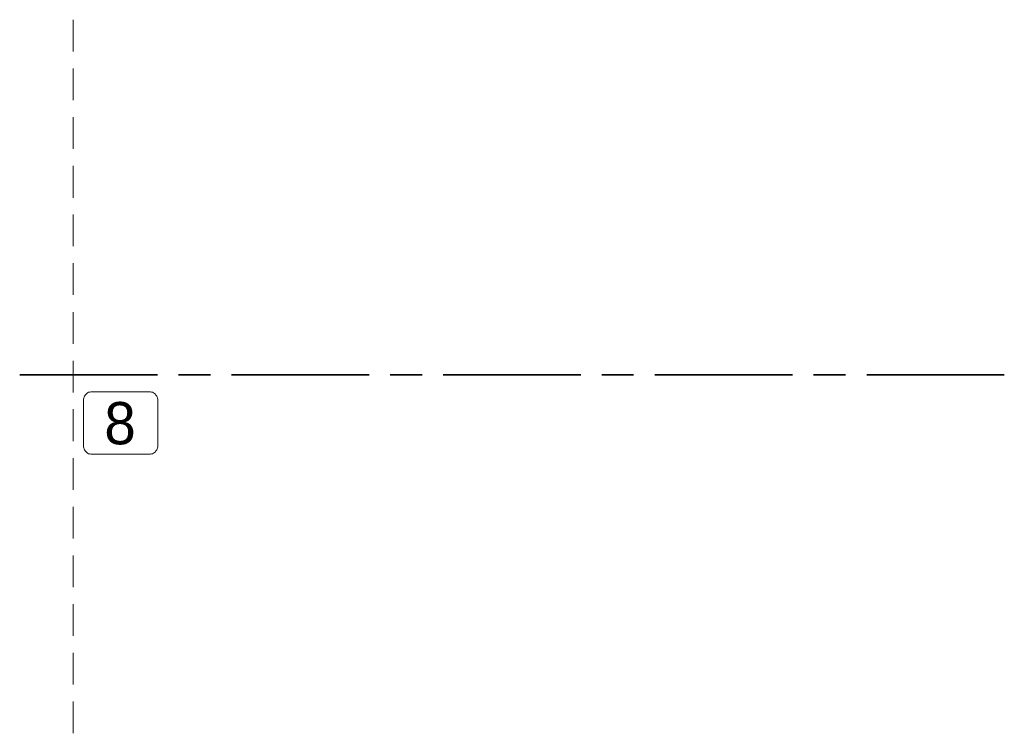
# Model space of a CAD drawing. Header units: millimetres. Extents: x 0 to 138, y 0 to 47.
# Tile 136 of 165: x 43.58 to 47.24, y 23.6 to 26.25. Entities that reach past the tile are written whole.
import ezdxf

# ---------------------------------------------------------------- set-up
doc = ezdxf.new("R2010")
doc.units = ezdxf.units.MM
doc.layers.add('PDF_Geomertry', color=7, linetype='Continuous')
doc.layers.add('PDF_Text', color=7, linetype='Continuous')
doc.styles.add('PDF Arial', font='txt')

msp = doc.modelspace()

# ---------------------------------------------------------------- linework, layer by layer
at = {"layer": 'PDF_Geomertry', "lineweight": 15}
for points in [[(43.7793, 26.134), (43.7793, 26.2521)], [(43.7793, 25.9526), (43.7793, 26.0707)], [(43.7793, 25.7715), (43.7793, 25.8896)], [(43.7793, 25.5901), (43.7793, 25.7082)], [(43.7793, 25.4096), (43.7793, 25.5276)], [(43.7793, 25.2285), (43.7793, 25.3465)], [(43.7793, 25.0471), (43.7793, 25.1651)], [(43.7793, 24.866), (43.7793, 24.984)], [(43.7793, 24.6854), (43.7793, 24.8035)], [(43.7793, 24.504), (43.7793, 24.6221)], [(43.7793, 24.3229), (43.7793, 24.441)], [(43.7793, 24.1415), (43.7793, 24.2596)], [(43.7793, 23.9604), (43.7793, 24.0785)], [(43.7793, 23.7799), (43.7793, 23.8979)], [(43.7793, 23.5985), (43.7793, 23.7165)]]:
    msp.add_lwpolyline(points, dxfattribs=at)
at = {"layer": 'PDF_Geomertry', "lineweight": 35}
for points in [[(44.0918, 24.9318), (43.5799, 24.9318)], [(44.289, 24.9318), (44.171, 24.9318)], [(44.8793, 24.9318), (44.3674, 24.9318)], [(45.0765, 24.9318), (44.9576, 24.9318)], [(45.6668, 24.9318), (45.1549, 24.9318)], [(45.8632, 24.9318), (45.7451, 24.9318)], [(46.4543, 24.9318), (45.9424, 24.9318)], [(46.6507, 24.9318), (46.5326, 24.9318)], [(47.2418, 24.9318), (46.7299, 24.9318)]]:
    msp.add_lwpolyline(points, dxfattribs=at)
at = {"layer": 'PDF_Geomertry', "lineweight": 9}
msp.add_lwpolyline([(44.0626, 24.8688), (44.066, 24.8688), (44.0701, 24.8674), (44.0743, 24.8665), (44.0779, 24.8646), (44.0813, 24.8624), (44.0849, 24.8596), (44.0868, 24.8563), (44.0896, 24.8526), (44.091, 24.8493), (44.0924, 24.8451), (44.0932, 24.8415), (44.0938, 24.8374), (44.0938, 24.6674), (44.0932, 24.6632), (44.0924, 24.6596), (44.091, 24.6554), (44.0896, 24.6521), (44.0868, 24.6485), (44.0849, 24.6451), (44.0813, 24.6424), (44.0779, 24.6401), (44.0743, 24.6382), (44.0701, 24.6374), (44.066, 24.636), (44.0626, 24.636), (43.8487, 24.636), (43.8446, 24.636), (43.8404, 24.6374), (43.8363, 24.6382), (43.8326, 24.6401), (43.8293, 24.6424), (43.8265, 24.6451), (43.8237, 24.6485), (43.8215, 24.6521), (43.8196, 24.6554), (43.8182, 24.6596), (43.8174, 24.6632), (43.8168, 24.6674), (43.8168, 24.8374), (43.8174, 24.8415), (43.8182, 24.8451), (43.8196, 24.8493), (43.8215, 24.8526), (43.8237, 24.8563), (43.8265, 24.8596), (43.8293, 24.8624), (43.8326, 24.8646), (43.8363, 24.8665), (43.8404, 24.8674), (43.8446, 24.8688), (43.8487, 24.8688), (44.0626, 24.8688)], close=True, dxfattribs=at)

# ---------------------------------------------------------------- texts
at = {"layer": 'PDF_Text', "insert": (43.8946, 24.6708), "char_height": 0.1573, "attachment_point": 7, "style": 'PDF Arial'}
msp.add_mtext('8', dxfattribs=at)

doc.saveas('drawing.dxf')
